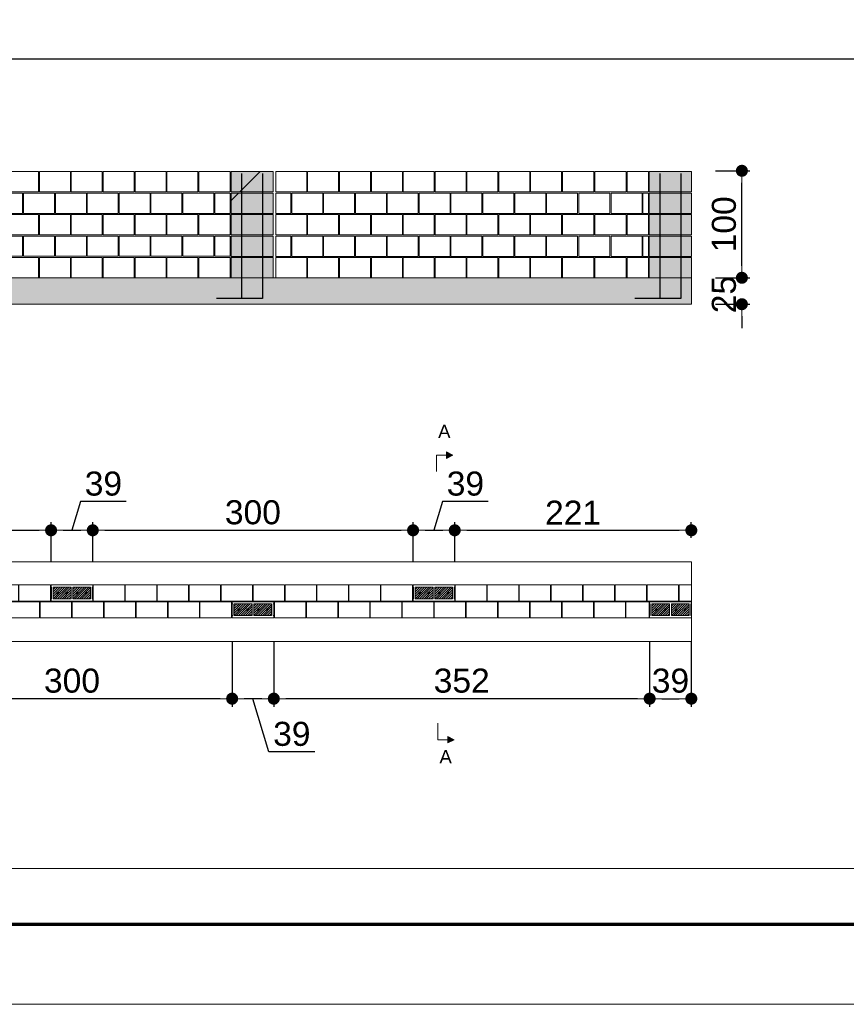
# Model space of a CAD drawing. Header units: millimetres. Extents: x 83 to 471, y -739 to 93.
# Tile 96 of 185: x 172 to 182, y -455 to -443. Entities that reach past the tile are written whole.
import ezdxf
from ezdxf.enums import TextEntityAlignment as Align

# ---------------------------------------------------------------- set-up
doc = ezdxf.new("R2010")
doc.units = ezdxf.units.MM
for name, color, linetype, lineweight in [('.', 7, 'Continuous', 5), ('__MAGNUS.Cota', 30, 'Continuous', 9), ('__MAGNUS.Margem', 7, 'Continuous', 70), ('__MAGNUS.Selo', 7, 'Continuous', 30), ('ALVEOLOS', 7, 'Continuous', 9), ('COTAS', 250, 'Continuous', 5), ('ELE_REF_LINHAS_MARCAS_PLANTA', 7, 'Continuous', 9), ('ELE_REF_MARCAS_PLANTA', 7, 'Continuous', 9), ('MEIA_PECA', 7, 'Continuous', 0), ('PECA_COMPLETA', 7, 'Continuous', 0), ('PECA_DE_PREENCHIMENTO', 7, 'Continuous', 0), ('PREEN_ALVEOLOS', 7, 'Continuous', 9), ('ROTULOS_VERTICAIS', 7, 'Continuous', 9), ('VIG_FACES', 186, 'Continuous', 9)]:
    doc.layers.add(name, color=color, linetype=linetype, lineweight=lineweight)
doc.styles.add('Arial', font='arial.ttf')
doc.styles.add('Arial Narrow', font='ARIALN.TTF')
doc.dimstyles.new('Copy of UM_75.000000', dxfattribs={"dimtxt": 0.3, "dimasz": 0.15, "dimexe": 0.1, "dimexo": 0.3, "dimgap": 0.07, "dimtad": 1, "dimdec": 0, "dimlfac": 75, "dimzin": 0, "dimdsep": 46, "dimtxsty": 'Arial', "dimblk": 'DOT', "dimcen": 0.09, "dimdle": 0.1, "dimclrd": 30, "dimclre": 30, "dimclrt": 7, "dimadec": 1, "dimazin": 2, "dimtfac": 1, "dimtdec": 0, "dimtofl": 0, "dimtmove": 0, "dimatfit": 3, "dimldrblk": 'DOT', "dimfxl": 1, "dimtolj": 1, "dimarcsym": 0})

# ---------------------------------------------------------------- blocks, each defined once
blk = doc.blocks.new('*U1864')
at = {"layer": '__MAGNUS.Margem', "linetype": 'Continuous'}
blk.add_line((-980.92, -2.28), (173.08, -2.28), dxfattribs=at)
at = {"layer": '__MAGNUS.Margem', "lineweight": 9}
blk.add_line((-1005.92, -12.28), (183.08, -12.28), dxfattribs=at)
at = {"layer": '__MAGNUS.Selo', "style": 'Arial Narrow', "width": 1}
for tag, height, p in [('PROPRIETÁRIO', 3.4, (17.21, 48.91)), ('EDIFICAÇÃORESIDENCIAL', 3.4, (17.21, 40.61)), ('ESTRUTURAL', 3.4, (17.8, 20.69)), ('ANTEPROJETO', 2.43, (111.69, 13.5)), ('ARQ01/01', 5.5, (139.44, 9.5)), ('INDICADA', 2.43, (111.53, 8))]:
    blk.add_attdef(tag, text='', height=height, dxfattribs=at).set_placement(p, align=Align.MIDDLE_LEFT)
at = {"layer": '__MAGNUS.Selo', "lineweight": 30, "flags": 104}
for tag, p in [('ENDEREÇODAOBRA', (17.21, 33.54)), ('ENDEREÇODAOBRA', (17.21, 27.87)), ('TÍTULO', (17.21, 10.8))]:
    blk.add_attdef(tag, text='', height=3.4, dxfattribs=at).set_placement(p, align=Align.MIDDLE_LEFT)
blk = doc.blocks.new('_DOT')
at = {"layer": '__MAGNUS.Cota', "linetype": 'ByBlock'}
blk.add_line((-0.5, 0), (-1, 0), dxfattribs=at)
at = {"layer": '__MAGNUS.Cota', "linetype": 'ByBlock', "const_width": 0.5}
blk.add_lwpolyline([(-0.25, 0, 1), (0.25, 0, 1)], format="xyb", close=True, dxfattribs=at)
blk = doc.blocks.new('*D3892')
at = {"layer": 'COTAS', "color": 30, "lineweight": -2}
for p, q in [((180.64, -446.184), (180.64, -446.034)), ((180.309, -446.334), (180.74, -446.334)), ((180.309, -446.664), (180.74, -446.664)), ((180.64, -446.814), (180.64, -446.964))]:
    blk.add_line(p, q, dxfattribs=at)
at = {"layer": 'Defpoints', "color": 0}
for p in [(180.009, -446.334), (180.009, -446.664), (180.64, -446.664)]:
    blk.add_point(p, dxfattribs=at)
at = {"layer": 'COTAS', "color": 30, "linetype": 'ByBlock', "lineweight": -2, "xscale": 0.15, "yscale": 0.15, "zscale": 0.15}
for p, rotation in [((180.64, -446.334), 270), ((180.64, -446.664), 90)]:
    blk.add_blockref('_DOT', p, dxfattribs=dict(at, rotation=rotation))
at = {"layer": 'COTAS', "color": 7, "insert": (180.417, -446.543), "char_height": 0.3, "attachment_point": 5, "rotation": 90, "style": 'Arial'}
blk.add_mtext('\\A1;25', dxfattribs=at)
blk = doc.blocks.new('blocoss50')
at = {"layer": 'MEIA_PECA'}
for points in [[(-0.467, -0.268), (-0.467, -0.521), (-0.274, -0.521), (-0.274, -0.268), (-0.467, -0.268)], [(-0.467, -0.804), (-0.467, -1.057), (-0.274, -1.057), (-0.274, -0.804), (-0.467, -0.804)]]:
    blk.add_lwpolyline(points, close=True, dxfattribs=at)
at = {"layer": 'PECA_COMPLETA'}
for points in [[(-4.243, 0), (-4.243, -0.253), (-3.857, -0.253), (-3.857, 0), (-4.243, 0)], [(-3.846, 0), (-3.846, -0.253), (-3.459, -0.253), (-3.459, 0), (-3.846, 0)], [(-3.448, 0), (-3.448, -0.253), (-3.062, -0.253), (-3.062, 0), (-3.448, 0)], [(-3.051, 0), (-3.051, -0.253), (-2.664, -0.253), (-2.664, 0), (-3.051, 0)], [(-2.653, 0), (-2.653, -0.253), (-2.266, -0.253), (-2.266, 0), (-2.653, 0)], [(-2.256, 0), (-2.256, -0.253), (-1.869, -0.253), (-1.869, 0), (-2.256, 0)], [(-1.858, 0), (-1.858, -0.253), (-1.471, -0.253), (-1.471, 0), (-1.858, 0)], [(-1.461, 0), (-1.461, -0.253), (-1.074, -0.253), (-1.074, 0), (-1.461, 0)], [(-1.063, 0), (-1.063, -0.253), (-0.676, -0.253), (-0.676, 0), (-1.063, 0)], [(-0.666, 0), (-0.666, -0.253), (-0.274, -0.253), (-0.274, 0), (-0.666, 0)], [(-4.243, -0.268), (-4.243, -0.521), (-4.055, -0.521), (-4.055, -0.268)], [(-4.044, -0.268), (-4.044, -0.521), (-3.658, -0.521), (-3.658, -0.268), (-4.044, -0.268)], [(-3.647, -0.268), (-3.647, -0.521), (-3.26, -0.521), (-3.26, -0.268), (-3.647, -0.268)], [(-3.249, -0.268), (-3.249, -0.521), (-2.863, -0.521), (-2.863, -0.268), (-3.249, -0.268)], [(-2.852, -0.268), (-2.852, -0.521), (-2.465, -0.521), (-2.465, -0.268), (-2.852, -0.268)], [(-2.454, -0.268), (-2.454, -0.521), (-2.068, -0.521), (-2.068, -0.268), (-2.454, -0.268)], [(-2.057, -0.268), (-2.057, -0.521), (-1.67, -0.521), (-1.67, -0.268), (-2.057, -0.268)], [(-1.659, -0.268), (-1.659, -0.521), (-1.273, -0.521), (-1.273, -0.268), (-1.659, -0.268)], [(-1.262, -0.268), (-1.262, -0.521), (-0.875, -0.521), (-0.875, -0.268), (-1.262, -0.268)], [(-0.864, -0.268), (-0.864, -0.521), (-0.478, -0.521), (-0.478, -0.268), (-0.864, -0.268)], [(-4.243, -0.536), (-4.243, -0.789), (-3.857, -0.789), (-3.857, -0.536), (-4.243, -0.536)], [(-3.846, -0.536), (-3.846, -0.789), (-3.459, -0.789), (-3.459, -0.536), (-3.846, -0.536)], [(-3.448, -0.536), (-3.448, -0.789), (-3.062, -0.789), (-3.062, -0.536), (-3.448, -0.536)], [(-3.051, -0.536), (-3.051, -0.789), (-2.664, -0.789), (-2.664, -0.536), (-3.051, -0.536)], [(-2.653, -0.536), (-2.653, -0.789), (-2.266, -0.789), (-2.266, -0.536), (-2.653, -0.536)], [(-2.256, -0.536), (-2.256, -0.789), (-1.869, -0.789), (-1.869, -0.536), (-2.256, -0.536)], [(-1.858, -0.536), (-1.858, -0.789), (-1.471, -0.789), (-1.471, -0.536), (-1.858, -0.536)], [(-1.461, -0.536), (-1.461, -0.789), (-1.074, -0.789), (-1.074, -0.536), (-1.461, -0.536)], [(-1.063, -0.536), (-1.063, -0.789), (-0.676, -0.789), (-0.676, -0.536), (-1.063, -0.536)], [(-0.666, -0.536), (-0.666, -0.789), (-0.274, -0.789), (-0.274, -0.536), (-0.666, -0.536)], [(-4.243, -0.804), (-4.243, -1.057), (-4.055, -1.057), (-4.055, -0.804)], [(-4.044, -0.804), (-4.044, -1.057), (-3.658, -1.057), (-3.658, -0.804), (-4.044, -0.804)], [(-3.647, -0.804), (-3.647, -1.057), (-3.26, -1.057), (-3.26, -0.804), (-3.647, -0.804)], [(-3.249, -0.804), (-3.249, -1.057), (-2.863, -1.057), (-2.863, -0.804), (-3.249, -0.804)], [(-2.852, -0.804), (-2.852, -1.057), (-2.465, -1.057), (-2.465, -0.804), (-2.852, -0.804)], [(-2.454, -0.804), (-2.454, -1.057), (-2.068, -1.057), (-2.068, -0.804), (-2.454, -0.804)], [(-2.057, -0.804), (-2.057, -1.057), (-1.67, -1.057), (-1.67, -0.804), (-2.057, -0.804)], [(-1.659, -0.804), (-1.659, -1.057), (-1.273, -1.057), (-1.273, -0.804), (-1.659, -0.804)], [(-1.262, -0.804), (-1.262, -1.057), (-0.875, -1.057), (-0.875, -0.804), (-1.262, -0.804)], [(-0.864, -0.804), (-0.864, -1.057), (-0.478, -1.057), (-0.478, -0.804), (-0.864, -0.804)], [(-4.243, -1.072), (-4.243, -1.325), (-3.857, -1.325), (-3.857, -1.072), (-4.243, -1.072)], [(-3.846, -1.072), (-3.846, -1.325), (-3.459, -1.325), (-3.459, -1.072), (-3.846, -1.072)], [(-3.448, -1.072), (-3.448, -1.325), (-3.062, -1.325), (-3.062, -1.072), (-3.448, -1.072)], [(-3.051, -1.072), (-3.051, -1.325), (-2.664, -1.325), (-2.664, -1.072), (-3.051, -1.072)], [(-2.653, -1.072), (-2.653, -1.325), (-2.266, -1.325), (-2.266, -1.072), (-2.653, -1.072)], [(-2.256, -1.072), (-2.256, -1.325), (-1.869, -1.325), (-1.869, -1.072), (-2.256, -1.072)], [(-1.858, -1.072), (-1.858, -1.325), (-1.471, -1.325), (-1.471, -1.072), (-1.858, -1.072)], [(-1.461, -1.072), (-1.461, -1.325), (-1.074, -1.325), (-1.074, -1.072), (-1.461, -1.072)], [(-1.063, -1.072), (-1.063, -1.325), (-0.676, -1.325), (-0.676, -1.072), (-1.063, -1.072)], [(-0.666, -1.072), (-0.666, -1.325), (-0.274, -1.325), (-0.274, -1.072), (-0.666, -1.072)]]:
    blk.add_lwpolyline(points, close=True, dxfattribs=at)
blk = doc.blocks.new('prumada')
at = {"layer": '.'}
h = blk.add_hatch(dxfattribs=at)
h.set_pattern_fill('ANSI31', color=256)
h.paths.add_polyline_path([(-0.525, 0.789), (-0.525, 0.536), (0, 0.536), (0, 0.789), (-0.525, 0.789), (-0.525, 0.789)])
h.paths.add_polyline_path([(-0.525, 1.057), (-0.525, 0.804), (0, 0.804), (0, 1.057), (-0.525, 1.057), (-0.525, 1.057)])
h.paths.add_polyline_path([(-0.525, 0.521), (-0.525, 0.268), (0, 0.268), (0, 0.521), (-0.525, 0.521), (-0.525, 0.521)])
h.paths.add_polyline_path([(-0.525, 0.253), (-0.525, 0), (0, 0), (0, 0.253), (-0.525, 0.253), (-0.525, 0.253)])
h.paths.add_polyline_path([(-0.525, 1.325), (-0.525, 1.072), (0, 1.072), (0, 1.325), (-0.525, 1.325), (-0.525, 1.325)])
h = blk.add_hatch(color=254, dxfattribs=at)
h.dxf.hatch_style = 1
h.paths.add_polyline_path([(-0.525, 0.789), (-0.525, 0.536), (0, 0.536), (0, 0.789), (-0.525, 0.789), (-0.525, 0.789)])
h.paths.add_polyline_path([(-0.525, 1.057), (-0.525, 0.804), (0, 0.804), (0, 1.057), (-0.525, 1.057), (-0.525, 1.057)])
h.paths.add_polyline_path([(-0.525, 0.521), (-0.525, 0.268), (0, 0.268), (0, 0.521), (-0.525, 0.521), (-0.525, 0.521)])
h.paths.add_polyline_path([(-0.525, 0.253), (-0.525, 0), (0, 0), (0, 0.253), (-0.525, 0.253), (-0.525, 0.253)])
h.paths.add_polyline_path([(-0.525, 1.325), (-0.525, 1.072), (0, 1.072), (0, 1.325), (-0.525, 1.325), (-0.525, 1.325)])
for points in [[(-0.394, 1.3), (-0.394, -0.26), (-0.705, -0.26)], [(-0.131, 1.3), (-0.131, -0.26), (-0.442, -0.26)]]:
    blk.add_lwpolyline(points)
at = {"layer": 'PECA_COMPLETA'}
for points in [[(-0.525, 1.325), (-0.525, 1.072), (0, 1.072), (0, 1.325), (-0.525, 1.325)], [(-0.525, 1.057), (-0.525, 0.804), (0, 0.804), (0, 1.057), (-0.525, 1.057)], [(-0.525, 0.789), (-0.525, 0.536), (0, 0.536), (0, 0.789), (-0.525, 0.789)], [(-0.525, 0.521), (-0.525, 0.268), (0, 0.268), (0, 0.521), (-0.525, 0.521)], [(-0.525, 0.253), (-0.525, 0), (0, 0), (0, 0.253), (-0.525, 0.253)]]:
    blk.add_lwpolyline(points, close=True, dxfattribs=at)
blk = doc.blocks.new('ghghghhfghfgh')
at = {"layer": 'ROTULOS_VERTICAIS'}
h = blk.add_hatch(color=256, dxfattribs=at)
edge = h.paths.add_edge_path(flags=0)
edge.add_arc((-0.438, -0.1), 0.0133, 0, 360)
h = blk.add_hatch(color=256, dxfattribs=at)
edge = h.paths.add_edge_path(flags=0)
edge.add_arc((-0.326, -0.1), 0.0133, 0, 360)
h = blk.add_hatch(color=256, dxfattribs=at)
edge = h.paths.add_edge_path(flags=0)
edge.add_arc((-0.194, -0.1), 0.0133, 0, 360)
h = blk.add_hatch(color=256, dxfattribs=at)
edge = h.paths.add_edge_path(flags=0)
edge.add_arc((-0.082, -0.1), 0.0133, 0, 360)
at = {"layer": 'ALVEOLOS'}
for p, q in [((-0.52, 0), (0, 0)), ((0, -0.2), (-0.52, -0.2))]:
    blk.add_line(p, q, dxfattribs=at)
for points in [[(-0.52, 0), (-0.52, -0.027), (-0.513, -0.027), (-0.513, -0.173)], [(0, 0), (0, -0.027), (-0.007, -0.027), (-0.007, -0.173)], [(-0.52, -0.2), (-0.52, -0.173), (-0.513, -0.173)], [(0, -0.2), (0, -0.173), (-0.007, -0.173)]]:
    blk.add_lwpolyline(points, dxfattribs=at)
for points in [[(-0.493, -0.173), (-0.271, -0.173), (-0.271, -0.027), (-0.493, -0.027)], [(-0.249, -0.173), (-0.027, -0.173), (-0.027, -0.027), (-0.249, -0.027)]]:
    blk.add_lwpolyline(points, close=True, dxfattribs=at)
at = {"layer": 'PREEN_ALVEOLOS'}
for p, q in [((-0.493, -0.142), (-0.378, -0.027)), ((-0.493, -0.086), (-0.434, -0.027)), ((-0.493, -0.029), (-0.491, -0.027)), ((-0.493, -0.057), (-0.463, -0.027)), ((-0.493, -0.114), (-0.406, -0.027)), ((-0.493, -0.171), (-0.349, -0.027)), ((-0.468, -0.173), (-0.321, -0.027)), ((-0.44, -0.173), (-0.293, -0.027)), ((-0.411, -0.173), (-0.271, -0.033)), ((-0.383, -0.173), (-0.271, -0.061)), ((-0.355, -0.173), (-0.271, -0.089)), ((-0.326, -0.173), (-0.271, -0.118)), ((-0.249, -0.142), (-0.134, -0.027)), ((-0.249, -0.086), (-0.19, -0.027)), ((-0.249, -0.029), (-0.247, -0.027)), ((-0.249, -0.057), (-0.219, -0.027)), ((-0.249, -0.114), (-0.162, -0.027)), ((-0.249, -0.171), (-0.105, -0.027)), ((-0.224, -0.173), (-0.077, -0.027)), ((-0.196, -0.173), (-0.049, -0.027)), ((-0.167, -0.173), (-0.027, -0.033)), ((-0.139, -0.173), (-0.027, -0.061)), ((-0.111, -0.173), (-0.027, -0.089)), ((-0.082, -0.173), (-0.027, -0.118)), ((-0.298, -0.173), (-0.271, -0.146)), ((-0.054, -0.173), (-0.027, -0.146))]:
    blk.add_line(p, q, dxfattribs=at)
at = {"layer": 'ROTULOS_VERTICAIS'}
for centre in [(-0.438, -0.1), (-0.326, -0.1), (-0.194, -0.1), (-0.082, -0.1)]:
    blk.add_circle(centre, 0.0133, dxfattribs=at)
blk = doc.blocks.new('bloco 8 furos')
at = {"layer": 'PECA_COMPLETA'}
blk.add_lwpolyline([(0, 0.1), (0.392, 0.1), (0.392, -0.1), (0, -0.1)], close=True, dxfattribs=at)
blk = doc.blocks.new('*U4219')
blk.add_blockref('bloco 8 furos', (-0.196, 0))
blk = doc.blocks.new('*U4218')
at = {"color": 0, "linetype": 'ByBlock', "lineweight": -2, "transparency": 16777216}
for p in [(-3.589, 0), (-3.19, 0), (-2.792, 0), (-2.393, 0), (-1.994, 0), (-1.595, 0), (-1.196, 0), (-0.798, 0), (-0.399, 0), (0, 0)]:
    blk.add_blockref('*U4219', p, dxfattribs=at)
blk = doc.blocks.new('*U4221')
blk.add_blockref('bloco 8 furos', (-0.196, 0))
blk = doc.blocks.new('*U4220')
at = {"color": 0, "linetype": 'ByBlock', "lineweight": -2, "transparency": 16777216}
for p in [(-3.589, 0), (-3.19, 0), (-2.792, 0), (-2.393, 0), (-1.994, 0), (-1.595, 0), (-1.196, 0), (-0.798, 0), (-0.399, 0), (0, 0)]:
    blk.add_blockref('*U4221', p, dxfattribs=at)
blk = doc.blocks.new('*D4274')
at = {"layer": 'COTAS', "color": 30, "lineweight": -2}
for p, q in [((179.489, -450.876), (179.489, -451.686)), ((180.009, -450.876), (180.009, -451.686)), ((179.639, -451.586), (179.859, -451.586))]:
    blk.add_line(p, q, dxfattribs=at)
at = {"layer": 'Defpoints', "color": 0}
for p in [(179.489, -450.576), (180.009, -450.576), (180.009, -451.586)]:
    blk.add_point(p, dxfattribs=at)
at = {"layer": 'COTAS', "color": 30, "linetype": 'ByBlock', "lineweight": -2, "xscale": 0.15, "yscale": 0.15, "zscale": 0.15, "rotation": 180}
blk.add_blockref('_DOT', (179.489, -451.586), dxfattribs=at)
at = {"layer": 'COTAS', "color": 30, "linetype": 'ByBlock', "lineweight": -2, "xscale": 0.15, "yscale": 0.15, "zscale": 0.15}
blk.add_blockref('_DOT', (180.009, -451.586), dxfattribs=at)
at = {"layer": 'COTAS', "color": 7, "insert": (179.749, -451.363), "char_height": 0.3, "attachment_point": 5, "style": 'Arial'}
blk.add_mtext('\\A1;39', dxfattribs=at)
blk = doc.blocks.new('*D4275')
at = {"layer": 'COTAS', "color": 30, "lineweight": -2}
for p, q in [((174.799, -450.876), (174.799, -451.686)), ((179.489, -450.876), (179.489, -451.686)), ((179.339, -451.586), (174.949, -451.586))]:
    blk.add_line(p, q, dxfattribs=at)
at = {"layer": 'Defpoints', "color": 0}
for p in [(174.799, -450.576), (179.489, -450.576), (174.799, -451.586)]:
    blk.add_point(p, dxfattribs=at)
at = {"layer": 'COTAS', "color": 30, "linetype": 'ByBlock', "lineweight": -2, "xscale": 0.15, "yscale": 0.15, "zscale": 0.15, "rotation": 180}
blk.add_blockref('_DOT', (174.799, -451.586), dxfattribs=at)
at = {"layer": 'COTAS', "color": 30, "linetype": 'ByBlock', "lineweight": -2, "xscale": 0.15, "yscale": 0.15, "zscale": 0.15}
blk.add_blockref('_DOT', (179.489, -451.586), dxfattribs=at)
at = {"layer": 'COTAS', "color": 7, "insert": (177.144, -451.363), "char_height": 0.3, "attachment_point": 5, "style": 'Arial'}
blk.add_mtext('\\A1;352', dxfattribs=at)
blk = doc.blocks.new('*D4276')
at = {"layer": 'COTAS', "color": 30, "lineweight": -2}
for p, q in [((174.279, -450.876), (174.279, -451.686)), ((174.799, -450.876), (174.799, -451.686)), ((174.649, -451.586), (174.429, -451.586)), ((174.739, -452.251), (174.539, -451.586)), ((175.309, -452.251), (174.739, -452.251))]:
    blk.add_line(p, q, dxfattribs=at)
at = {"layer": 'Defpoints', "color": 0}
for p in [(174.279, -450.576), (174.799, -450.576), (174.279, -451.586)]:
    blk.add_point(p, dxfattribs=at)
at = {"layer": 'COTAS', "color": 30, "linetype": 'ByBlock', "lineweight": -2, "xscale": 0.15, "yscale": 0.15, "zscale": 0.15, "rotation": 180}
blk.add_blockref('_DOT', (174.279, -451.586), dxfattribs=at)
at = {"layer": 'COTAS', "color": 30, "linetype": 'ByBlock', "lineweight": -2, "xscale": 0.15, "yscale": 0.15, "zscale": 0.15}
blk.add_blockref('_DOT', (174.799, -451.586), dxfattribs=at)
at = {"layer": 'COTAS', "color": 7, "insert": (175.024, -452.027), "char_height": 0.3, "attachment_point": 5, "style": 'Arial'}
blk.add_mtext('\\A1;39', dxfattribs=at)
blk = doc.blocks.new('*D4277')
at = {"layer": 'COTAS', "color": 30, "lineweight": -2}
for p, q in [((170.282, -450.876), (170.282, -451.686)), ((174.279, -450.876), (174.279, -451.686)), ((174.129, -451.586), (170.432, -451.586))]:
    blk.add_line(p, q, dxfattribs=at)
at = {"layer": 'Defpoints', "color": 0}
for p in [(170.282, -450.576), (174.279, -450.576), (170.282, -451.586)]:
    blk.add_point(p, dxfattribs=at)
at = {"layer": 'COTAS', "color": 30, "linetype": 'ByBlock', "lineweight": -2, "xscale": 0.15, "yscale": 0.15, "zscale": 0.15, "rotation": 180}
blk.add_blockref('_DOT', (170.282, -451.586), dxfattribs=at)
at = {"layer": 'COTAS', "color": 30, "linetype": 'ByBlock', "lineweight": -2, "xscale": 0.15, "yscale": 0.15, "zscale": 0.15}
blk.add_blockref('_DOT', (174.279, -451.586), dxfattribs=at)
at = {"layer": 'COTAS', "color": 7, "insert": (172.281, -451.363), "char_height": 0.3, "attachment_point": 5, "style": 'Arial'}
blk.add_mtext('\\A1;300', dxfattribs=at)
blk = doc.blocks.new('*D4328')
at = {"layer": 'COTAS', "color": 30, "lineweight": -2}
for p, q in [((168.023, -449.881), (168.023, -449.385)), ((172.02, -449.881), (172.02, -449.385)), ((168.173, -449.485), (171.87, -449.485))]:
    blk.add_line(p, q, dxfattribs=at)
at = {"layer": 'Defpoints', "color": 0}
for p in [(172.02, -449.485), (168.023, -450.181), (172.02, -450.181)]:
    blk.add_point(p, dxfattribs=at)
at = {"layer": 'COTAS', "color": 30, "linetype": 'ByBlock', "lineweight": -2, "xscale": 0.15, "yscale": 0.15, "zscale": 0.15, "rotation": 180}
blk.add_blockref('_DOT', (168.023, -449.485), dxfattribs=at)
at = {"layer": 'COTAS', "color": 30, "linetype": 'ByBlock', "lineweight": -2, "xscale": 0.15, "yscale": 0.15, "zscale": 0.15}
blk.add_blockref('_DOT', (172.02, -449.485), dxfattribs=at)
at = {"layer": 'COTAS', "color": 7, "insert": (170.021, -449.262), "char_height": 0.3, "attachment_point": 5, "style": 'Arial'}
blk.add_mtext('\\A1;300', dxfattribs=at)
blk = doc.blocks.new('*D4329')
at = {"layer": 'COTAS', "color": 30, "lineweight": -2}
for p, q in [((172.387, -449.127), (172.28, -449.485)), ((172.958, -449.127), (172.387, -449.127)), ((172.02, -449.881), (172.02, -449.385)), ((172.54, -449.881), (172.54, -449.385)), ((172.17, -449.485), (172.39, -449.485))]:
    blk.add_line(p, q, dxfattribs=at)
at = {"layer": 'Defpoints', "color": 0}
for p in [(172.54, -449.485), (172.02, -450.181), (172.54, -450.181)]:
    blk.add_point(p, dxfattribs=at)
at = {"layer": 'COTAS', "color": 30, "linetype": 'ByBlock', "lineweight": -2, "xscale": 0.15, "yscale": 0.15, "zscale": 0.15, "rotation": 180}
blk.add_blockref('_DOT', (172.02, -449.485), dxfattribs=at)
at = {"layer": 'COTAS', "color": 30, "linetype": 'ByBlock', "lineweight": -2, "xscale": 0.15, "yscale": 0.15, "zscale": 0.15}
blk.add_blockref('_DOT', (172.54, -449.485), dxfattribs=at)
at = {"layer": 'COTAS', "color": 7, "insert": (172.673, -448.904), "char_height": 0.3, "attachment_point": 5, "style": 'Arial'}
blk.add_mtext('\\A1;39', dxfattribs=at)
blk = doc.blocks.new('*D4330')
at = {"layer": 'COTAS', "color": 30, "lineweight": -2}
for p, q in [((172.54, -449.881), (172.54, -449.385)), ((176.537, -449.881), (176.537, -449.385)), ((172.69, -449.485), (176.387, -449.485))]:
    blk.add_line(p, q, dxfattribs=at)
at = {"layer": 'Defpoints', "color": 0}
for p in [(176.537, -449.485), (172.54, -450.181), (176.537, -450.181)]:
    blk.add_point(p, dxfattribs=at)
at = {"layer": 'COTAS', "color": 30, "linetype": 'ByBlock', "lineweight": -2, "xscale": 0.15, "yscale": 0.15, "zscale": 0.15, "rotation": 180}
blk.add_blockref('_DOT', (172.54, -449.485), dxfattribs=at)
at = {"layer": 'COTAS', "color": 30, "linetype": 'ByBlock', "lineweight": -2, "xscale": 0.15, "yscale": 0.15, "zscale": 0.15}
blk.add_blockref('_DOT', (176.537, -449.485), dxfattribs=at)
at = {"layer": 'COTAS', "color": 7, "insert": (174.538, -449.262), "char_height": 0.3, "attachment_point": 5, "style": 'Arial'}
blk.add_mtext('\\A1;300', dxfattribs=at)
blk = doc.blocks.new('*D4331')
at = {"layer": 'COTAS', "color": 30, "lineweight": -2}
for p, q in [((176.904, -449.127), (176.797, -449.485)), ((177.475, -449.127), (176.904, -449.127)), ((176.537, -449.881), (176.537, -449.385)), ((177.057, -449.881), (177.057, -449.385)), ((176.687, -449.485), (176.907, -449.485))]:
    blk.add_line(p, q, dxfattribs=at)
at = {"layer": 'Defpoints', "color": 0}
for p in [(177.057, -449.485), (176.537, -450.181), (177.057, -450.181)]:
    blk.add_point(p, dxfattribs=at)
at = {"layer": 'COTAS', "color": 30, "linetype": 'ByBlock', "lineweight": -2, "xscale": 0.15, "yscale": 0.15, "zscale": 0.15, "rotation": 180}
blk.add_blockref('_DOT', (176.537, -449.485), dxfattribs=at)
at = {"layer": 'COTAS', "color": 30, "linetype": 'ByBlock', "lineweight": -2, "xscale": 0.15, "yscale": 0.15, "zscale": 0.15}
blk.add_blockref('_DOT', (177.057, -449.485), dxfattribs=at)
at = {"layer": 'COTAS', "color": 7, "insert": (177.19, -448.904), "char_height": 0.3, "attachment_point": 5, "style": 'Arial'}
blk.add_mtext('\\A1;39', dxfattribs=at)
blk = doc.blocks.new('*D4332')
at = {"layer": 'COTAS', "color": 30, "lineweight": -2}
for p, q in [((177.057, -449.881), (177.057, -449.385)), ((180.009, -449.578), (180.009, -449.385)), ((177.207, -449.485), (179.859, -449.485))]:
    blk.add_line(p, q, dxfattribs=at)
at = {"layer": 'Defpoints', "color": 0}
for p in [(180.009, -449.485), (180.009, -449.878), (177.057, -450.181)]:
    blk.add_point(p, dxfattribs=at)
at = {"layer": 'COTAS', "color": 30, "linetype": 'ByBlock', "lineweight": -2, "xscale": 0.15, "yscale": 0.15, "zscale": 0.15, "rotation": 180}
blk.add_blockref('_DOT', (177.057, -449.485), dxfattribs=at)
at = {"layer": 'COTAS', "color": 30, "linetype": 'ByBlock', "lineweight": -2, "xscale": 0.15, "yscale": 0.15, "zscale": 0.15}
blk.add_blockref('_DOT', (180.009, -449.485), dxfattribs=at)
at = {"layer": 'COTAS', "color": 7, "insert": (178.533, -449.265), "char_height": 0.3, "attachment_point": 5, "style": 'Arial'}
blk.add_mtext('\\A1;221', dxfattribs=at)
blk = doc.blocks.new('*U4249')
blk.add_blockref('bloco 8 furos', (-0.196, 0))
blk = doc.blocks.new('*U4248')
at = {"color": 0, "linetype": 'ByBlock', "lineweight": -2, "transparency": 16777216}
for p in [(-3.589, 0), (-3.19, 0), (-2.792, 0), (-2.393, 0), (-1.994, 0), (-1.595, 0), (-1.196, 0), (-0.798, 0), (-0.399, 0), (0, 0)]:
    blk.add_blockref('*U4249', p, dxfattribs=at)
blk = doc.blocks.new('*D4333')
at = {"layer": 'COTAS', "color": 30, "lineweight": -2}
for p, q in [((180.309, -444.999), (180.74, -444.999)), ((180.64, -446.184), (180.64, -445.149)), ((180.309, -446.334), (180.74, -446.334))]:
    blk.add_line(p, q, dxfattribs=at)
at = {"layer": 'Defpoints', "color": 0}
for p in [(180.009, -444.999), (180.64, -444.999), (180.009, -446.334)]:
    blk.add_point(p, dxfattribs=at)
at = {"layer": 'COTAS', "color": 30, "linetype": 'ByBlock', "lineweight": -2, "xscale": 0.15, "yscale": 0.15, "zscale": 0.15}
for p, rotation in [((180.64, -444.999), 90), ((180.64, -446.334), 270)]:
    blk.add_blockref('_DOT', p, dxfattribs=dict(at, rotation=rotation))
at = {"layer": 'COTAS', "color": 7, "insert": (180.417, -445.667), "char_height": 0.3, "attachment_point": 5, "rotation": 90, "style": 'Arial'}
blk.add_mtext('\\A1;100', dxfattribs=at)

msp = doc.modelspace()

# ---------------------------------------------------------------- hatches: boundary and pattern name
at = {"layer": '.', "lineweight": 0}
h = msp.add_hatch(dxfattribs=at)
h.set_pattern_fill('AR-CONC', color=256, scale=0.0015)
h.set_pattern_definition([(50, (22.54854, -189.71768), (0.273277, -0.02390863), [0.028575, -0.314325]), (355, (22.54854, -189.71768), (-0.05286513, 0.28658527), [0.02286, -0.25146088]), (100.45144, (22.57132, -189.71967), (0.22041187, 0.26267663), [0.02428501, -0.26713537]), (46.1842, (22.54854, -189.64148), (0.40661856, -0.0630635), [0.0428625, -0.4714875]), (96.63556, (22.58243, -189.64673), (0.3561062, 0.3711392), [0.03642753, -0.4007034]), (351.18415, (22.54854, -189.64148), (0.3561062, 0.3711392), [0.03428995, -0.3771896]), (21, (22.58664, -189.66053), (0.22742159, -0.1533978), [0.028575, -0.314325]), (326, (22.58664, -189.66053), (0.09270304, 0.27628195), [0.02286, -0.25146]), (71.45144, (22.6056, -189.6733), (0.32012463, 0.12288415), [0.02428501, -0.2671349]), (37.5, (22.54854, -189.71768), (0.004632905, 0.126832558), [0, -0.248412, 0, -0.25527, 0, -0.2524125]), (7.5, (22.54854, -189.71768), (0.100229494, 0.15027086), [0, -0.145542, 0, -0.242697, 0, -0.0962025]), (327.5, (22.46358, -189.71768), (0.203385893, -0.008593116), [0, -0.09525, 0, -0.29718, 0, -0.394335]), (317.5, (22.42548, -189.71768), (0.22219377, 0.03813974), [0, -0.123825, 0, -0.197358, 0, -0.280035])])
h.paths.add_polyline_path([(114.86513, -446.33437), (180.00913, -446.33437), (180.00913, -446.66437), (114.86513, -446.66437), (114.86513, -446.33437)])
at = {"layer": 'ELE_REF_LINHAS_MARCAS_PLANTA'}
for points in [[(176.95233, -448.58806), (176.95233, -448.50646), (177.03393, -448.54726)], [(176.969, -452.05679), (176.969, -452.13839), (177.0506, -452.09759)]]:
    msp.add_hatch(color=256, dxfattribs=at).paths.add_polyline_path(points, flags=0)

# ---------------------------------------------------------------- linework, layer by layer
msp.add_line((194.51797, -443.60669), (96.62457, -443.60669))
for p, q in [((176.82993, -448.54726), (176.82993, -448.75126)), ((176.82993, -448.54726), (176.95233, -448.54726)), ((176.8466, -452.09759), (176.8466, -451.89359)), ((176.8466, -452.09759), (176.969, -452.09759))]:
    msp.add_line(p, q, dxfattribs=at)
for points in [[(176.95233, -448.58806), (176.95233, -448.50646), (177.03393, -448.54726)], [(176.969, -452.05679), (176.969, -452.13839), (177.0506, -452.09759)]]:
    msp.add_lwpolyline(points, close=True, dxfattribs=at)
at = {"layer": 'PECA_COMPLETA'}
for points in [[(194.51797, -453.70506), (96.62457, -453.70506), (96.62457, -372.36488), (194.51797, -372.36488)], [(174.82379, -445.00903), (174.82379, -445.26237), (175.21045, -445.26237), (175.21045, -445.00903), (174.82379, -445.00903)], [(175.22129, -445.00903), (175.22129, -445.26237), (175.60796, -445.26237), (175.60796, -445.00903), (175.22129, -445.00903)], [(175.61879, -445.00903), (175.61879, -445.26237), (176.00546, -445.26237), (176.00546, -445.00903), (175.61879, -445.00903)], [(176.0163, -445.00903), (176.0163, -445.26237), (176.40296, -445.26237), (176.40296, -445.00903), (176.0163, -445.00903)], [(176.4138, -445.00903), (176.4138, -445.26237), (176.80046, -445.26237), (176.80046, -445.00903), (176.4138, -445.00903)], [(176.8113, -445.00903), (176.8113, -445.26237), (177.19797, -445.26237), (177.19797, -445.00903), (176.8113, -445.00903)], [(177.2088, -445.00903), (177.2088, -445.26237), (177.59547, -445.26237), (177.59547, -445.00903), (177.2088, -445.00903)], [(177.60631, -445.00903), (177.60631, -445.26237), (177.99297, -445.26237), (177.99297, -445.00903), (177.60631, -445.00903)], [(178.00381, -445.00903), (178.00381, -445.26237), (178.39048, -445.26237), (178.39048, -445.00903), (178.00381, -445.00903)], [(178.40131, -445.00903), (178.40131, -445.26237), (178.7934, -445.26237), (178.7934, -445.00903), (178.40131, -445.00903)], [(178.80423, -445.00903), (178.80423, -445.26237), (179.19632, -445.26237), (179.19632, -445.00903), (178.80423, -445.00903)], [(179.20715, -445.00903), (179.20715, -445.26237), (179.47467, -445.26237), (179.47467, -445.00903), (179.20715, -445.00903)], [(174.82379, -445.27703), (174.82379, -445.53037), (175.0117, -445.53037), (175.0117, -445.27703)], [(175.02254, -445.27703), (175.02254, -445.53037), (175.4092, -445.53037), (175.4092, -445.27703), (175.02254, -445.27703)], [(175.42004, -445.27703), (175.42004, -445.53037), (175.80671, -445.53037), (175.80671, -445.27703), (175.42004, -445.27703)], [(175.81754, -445.27703), (175.81754, -445.53037), (176.20421, -445.53037), (176.20421, -445.27703), (175.81754, -445.27703)], [(176.21505, -445.27703), (176.21505, -445.53037), (176.60171, -445.53037), (176.60171, -445.27703), (176.21505, -445.27703)], [(176.61255, -445.27703), (176.61255, -445.53037), (176.99922, -445.53037), (176.99922, -445.27703), (176.61255, -445.27703)], [(177.01005, -445.27703), (177.01005, -445.53037), (177.39672, -445.53037), (177.39672, -445.27703), (177.01005, -445.27703)], [(177.40756, -445.27703), (177.40756, -445.53037), (177.79422, -445.53037), (177.79422, -445.27703), (177.40756, -445.27703)], [(177.80506, -445.27703), (177.80506, -445.53037), (178.19172, -445.53037), (178.19172, -445.27703), (177.80506, -445.27703)], [(178.20256, -445.27703), (178.20256, -445.53037), (178.58923, -445.53037), (178.58923, -445.27703), (178.20256, -445.27703)], [(178.60548, -445.27703), (178.60548, -445.53037), (178.99215, -445.53037), (178.99215, -445.27703), (178.60548, -445.27703)], [(179.0084, -445.27703), (179.0084, -445.53037), (179.39507, -445.53037), (179.39507, -445.27703), (179.0084, -445.27703)], [(179.40591, -445.27703), (179.40591, -445.53037), (179.47467, -445.53037), (179.47467, -445.27703), (179.40591, -445.27703)], [(174.82379, -445.54503), (174.82379, -445.79837), (175.21045, -445.79837), (175.21045, -445.54503), (174.82379, -445.54503)], [(175.22129, -445.54503), (175.22129, -445.79837), (175.60796, -445.79837), (175.60796, -445.54503), (175.22129, -445.54503)], [(175.61879, -445.54503), (175.61879, -445.79837), (176.00546, -445.79837), (176.00546, -445.54503), (175.61879, -445.54503)], [(176.0163, -445.54503), (176.0163, -445.79837), (176.40296, -445.79837), (176.40296, -445.54503), (176.0163, -445.54503)], [(176.4138, -445.54503), (176.4138, -445.79837), (176.80046, -445.79837), (176.80046, -445.54503), (176.4138, -445.54503)], [(176.8113, -445.54503), (176.8113, -445.79837), (177.19797, -445.79837), (177.19797, -445.54503), (176.8113, -445.54503)], [(177.2088, -445.54503), (177.2088, -445.79837), (177.59547, -445.79837), (177.59547, -445.54503), (177.2088, -445.54503)], [(177.60631, -445.54503), (177.60631, -445.79837), (177.99297, -445.79837), (177.99297, -445.54503), (177.60631, -445.54503)], [(178.00381, -445.54503), (178.00381, -445.79837), (178.39048, -445.79837), (178.39048, -445.54503), (178.00381, -445.54503)], [(178.40131, -445.54503), (178.40131, -445.79837), (178.7934, -445.79837), (178.7934, -445.54503), (178.40131, -445.54503)], [(178.80423, -445.54503), (178.80423, -445.79837), (179.19632, -445.79837), (179.19632, -445.54503), (178.80423, -445.54503)], [(179.20715, -445.54503), (179.20715, -445.79837), (179.47467, -445.79837), (179.47467, -445.54503), (179.20715, -445.54503)], [(174.82379, -445.81303), (174.82379, -446.06637), (175.0117, -446.06637), (175.0117, -445.81303)], [(175.02254, -445.81303), (175.02254, -446.06637), (175.4092, -446.06637), (175.4092, -445.81303), (175.02254, -445.81303)], [(175.42004, -445.81303), (175.42004, -446.06637), (175.80671, -446.06637), (175.80671, -445.81303), (175.42004, -445.81303)], [(175.81754, -445.81303), (175.81754, -446.06637), (176.20421, -446.06637), (176.20421, -445.81303), (175.81754, -445.81303)], [(176.21505, -445.81303), (176.21505, -446.06637), (176.60171, -446.06637), (176.60171, -445.81303), (176.21505, -445.81303)], [(176.61255, -445.81303), (176.61255, -446.06637), (176.99922, -446.06637), (176.99922, -445.81303), (176.61255, -445.81303)], [(177.01005, -445.81303), (177.01005, -446.06637), (177.39672, -446.06637), (177.39672, -445.81303), (177.01005, -445.81303)], [(177.40756, -445.81303), (177.40756, -446.06637), (177.79422, -446.06637), (177.79422, -445.81303), (177.40756, -445.81303)], [(177.80506, -445.81303), (177.80506, -446.06637), (178.19172, -446.06637), (178.19172, -445.81303), (177.80506, -445.81303)], [(178.20256, -445.81303), (178.20256, -446.06637), (178.58923, -446.06637), (178.58923, -445.81303), (178.20256, -445.81303)], [(178.60548, -445.81303), (178.60548, -446.06637), (178.99215, -446.06637), (178.99215, -445.81303), (178.60548, -445.81303)], [(179.0084, -445.81303), (179.0084, -446.06637), (179.39507, -446.06637), (179.39507, -445.81303), (179.0084, -445.81303)], [(179.40591, -445.81303), (179.40591, -446.06637), (179.47467, -446.06637), (179.47467, -445.81303), (179.40591, -445.81303)], [(174.82379, -446.08103), (174.82379, -446.33437), (175.21045, -446.33437), (175.21045, -446.08103), (174.82379, -446.08103)], [(175.22129, -446.08103), (175.22129, -446.33437), (175.60796, -446.33437), (175.60796, -446.08103), (175.22129, -446.08103)], [(175.61879, -446.08103), (175.61879, -446.33437), (176.00546, -446.33437), (176.00546, -446.08103), (175.61879, -446.08103)], [(176.0163, -446.08103), (176.0163, -446.33437), (176.40296, -446.33437), (176.40296, -446.08103), (176.0163, -446.08103)], [(176.4138, -446.08103), (176.4138, -446.33437), (176.80046, -446.33437), (176.80046, -446.08103), (176.4138, -446.08103)], [(176.8113, -446.08103), (176.8113, -446.33437), (177.19797, -446.33437), (177.19797, -446.08103), (176.8113, -446.08103)], [(177.2088, -446.08103), (177.2088, -446.33437), (177.59547, -446.33437), (177.59547, -446.08103), (177.2088, -446.08103)], [(177.60631, -446.08103), (177.60631, -446.33437), (177.99297, -446.33437), (177.99297, -446.08103), (177.60631, -446.08103)], [(178.00381, -446.08103), (178.00381, -446.33437), (178.39048, -446.33437), (178.39048, -446.08103), (178.00381, -446.08103)], [(178.40131, -446.08103), (178.40131, -446.33437), (178.7934, -446.33437), (178.7934, -446.08103), (178.40131, -446.08103)], [(178.80423, -446.08103), (178.80423, -446.33437), (179.19632, -446.33437), (179.19632, -446.08103), (178.80423, -446.08103)], [(179.20715, -446.08103), (179.20715, -446.33437), (179.47467, -446.33437), (179.47467, -446.08103), (179.20715, -446.08103)], [(179.85577, -450.16755), (180.00913, -450.16755), (180.00913, -450.36755), (179.85577, -450.36755)], [(179.4821, -450.37586), (179.19338, -450.37586), (179.19338, -450.57586), (179.4821, -450.57586)]]:
    msp.add_lwpolyline(points, close=True, dxfattribs=at)
at = {"layer": 'PECA_DE_PREENCHIMENTO'}
msp.add_lwpolyline([(114.86513, -446.33437), (180.00913, -446.33437), (180.00913, -446.66437), (114.86513, -446.66437)], close=True, dxfattribs=at)
at = {"layer": 'VIG_FACES'}
for p, q in [((114.86513, -449.87752), (180.00913, -449.87752)), ((180.00913, -449.87752), (180.00913, -450.87419)), ((114.86513, -450.87419), (180.00913, -450.87419))]:
    msp.add_line(p, q, dxfattribs=at)

# ---------------------------------------------------------------- block references
for name, p in [('blocoss50', (174.52829, -445.00903)), ('prumada', (174.79102, -446.33437)), ('prumada', (180.00913, -446.33437)), ('*U4220', (171.81498, -450.26755)), ('ghghghhfghfgh', (172.53995, -450.16755)), ('*U4218', (176.33198, -450.26755)), ('ghghghhfghfgh', (177.05695, -450.16755)), ('bloco 8 furos', (177.06415, -450.26755)), ('bloco 8 furos', (177.46295, -450.26755)), ('bloco 8 furos', (177.86175, -450.26755)), ('bloco 8 furos', (178.26056, -450.26755)), ('bloco 8 furos', (178.65936, -450.26755)), ('bloco 8 furos', (179.05816, -450.26755)), ('bloco 8 furos', (179.45697, -450.26755)), ('*U4248', (174.07416, -450.47586)), ('ghghghhfghfgh', (174.79913, -450.37586)), ('ghghghhfghfgh', (180.00913, -450.37586))]:
    msp.add_blockref(name, p)
at = {"xscale": -1}
for p in [(175.19902, -450.47586), (175.59782, -450.47586), (175.99663, -450.47586), (176.39543, -450.47586), (176.79423, -450.47586), (177.19304, -450.47586), (177.59184, -450.47586), (177.99064, -450.47586), (178.38945, -450.47586), (178.78825, -450.47586), (179.18705, -450.47586)]:
    msp.add_blockref('bloco 8 furos', p, dxfattribs=at)
at = {"layer": '__MAGNUS.Selo', "color": 7, "true_color": 0xffffff, "xscale": 0.0999999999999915, "yscale": 0.0999999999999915, "zscale": 0.0999999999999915}
msp.add_blockref('*U1864', (194.62889, -454.17188), dxfattribs=at)

# ---------------------------------------------------------------- texts
at = {"layer": 'ELE_REF_MARCAS_PLANTA', "style": 'Arial'}
for p in [(176.84906, -448.33393), (176.86572, -452.39426)]:
    msp.add_text('A', height=0.16667, dxfattribs=at).set_placement(p)

# ---------------------------------------------------------------- dimensions: what is measured, and where the dimension line sits
at = {"layer": 'COTAS'}
dim = msp.add_linear_dim(base=(180.6397, -444.99903), p1=(180.00913, -446.33437), p2=(180.00913, -444.99903), angle=90, dimstyle='Copy of UM_75.000000', override={"dimtmove": 1}, dxfattribs=at)
dim.commit()
dim.dimension.update_dxf_attribs({"geometry": '*D4333', "text_midpoint": (180.41653, -445.6667)})
dim = msp.add_linear_dim(base=(180.6397, -446.66437), p1=(180.00913, -446.33437), p2=(180.00913, -446.66437), angle=90, dimstyle='Copy of UM_75.000000', dxfattribs=at)
dim.commit()
dim.dimension.update_dxf_attribs({"geometry": '*D3892', "text_midpoint": (180.6397, -446.54339), "dimtype": 160})
for base, p1, p2, picture, middle in [((172.53995, -449.48519), (172.01995, -450.18088), (172.53995, -450.18088), '*D4329', (172.45743, -448.90365)), ((177.05695, -449.48519), (176.53695, -450.18088), (177.05695, -450.18088), '*D4331', (176.97443, -448.90365)), ((172.01995, -449.48519), (168.02295, -450.18088), (172.01995, -450.18088), '*D4328', (170.02145, -449.26192)), ((176.53695, -449.48519), (172.53995, -450.18088), (176.53695, -450.18088), '*D4330', (174.53845, -449.26192)), ((180.00913, -449.48519), (177.05695, -450.18088), (180.00913, -449.87752), '*D4332', (178.53304, -449.26458)), ((170.28213, -451.58593), (174.27913, -450.57586), (170.28213, -450.57586), '*D4277', (172.28063, -451.36266)), ((174.27913, -451.58593), (174.79913, -450.57586), (174.27913, -450.57586), '*D4276', (174.80857, -452.02748)), ((174.79913, -451.58593), (179.48913, -450.57586), (174.79913, -450.57586), '*D4275', (177.14413, -451.36266))]:
    dim = msp.add_linear_dim(base=base, p1=p1, p2=p2, dimstyle='Copy of UM_75.000000', override={"dimtmove": 1}, dxfattribs=at)
    dim.commit()
    dim.dimension.update_dxf_attribs({"geometry": picture, "text_midpoint": middle})
dim = msp.add_linear_dim(base=(180.00913, -451.58593), p1=(179.48913, -450.57586), p2=(180.00913, -450.57586), dimstyle='Copy of UM_75.000000', dxfattribs=at)
dim.commit()
dim.dimension.update_dxf_attribs({"geometry": '*D4274', "text_midpoint": (179.74913, -451.58593), "dimtype": 160})

doc.saveas('drawing.dxf')
